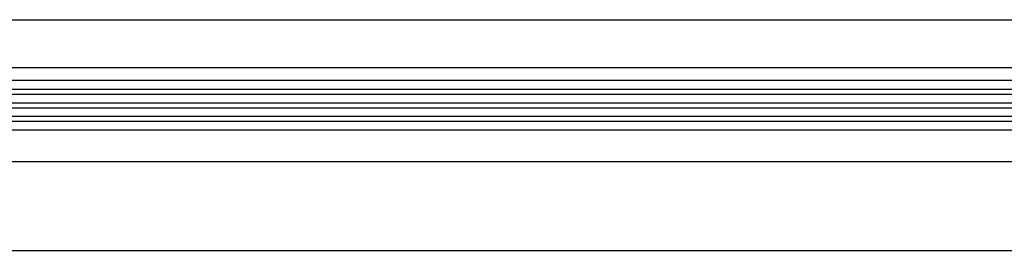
# Model space of a CAD drawing. Header units: millimetres. Extents: x -4577 to 1032787, y -66234 to 201209.
# Tile 232 of 256: x 27602 to 27901, y -54926 to -54856. Entities that reach past the tile are written whole.
import ezdxf

# ---------------------------------------------------------------- set-up
doc = ezdxf.new("R2010")
doc.units = ezdxf.units.MM
doc.linetypes.add('510_5_2OG_ELT_1004$0$11-07-22_DS_2OG$0$AUSGEZOGEN', pattern=[0])
doc.layers.add('510_5_2OG_ELT_1004$0$11-07-22_DS_2OG$0$GLASS', color=8, linetype='510_5_2OG_ELT_1004$0$11-07-22_DS_2OG$0$AUSGEZOGEN')

# ---------------------------------------------------------------- blocks, each defined once
blk = doc.blocks.new('510_5_2OG_ELT_1004')
at = {"layer": '510_5_2OG_ELT_1004$0$11-07-22_DS_2OG$0$GLASS', "linetype": '510_5_2OG_ELT_1004$0$11-07-22_DS_2OG$0$AUSGEZOGEN'}
for p, q in [((27079.28, -54855.61), (28062.09, -54855.64)), ((27080.45, -54870.11), (28062.09, -54870.14)), ((27064.78, -54876.73), (28074.86, -54876.73)), ((27064.78, -54878.23), (28074.86, -54878.23)), ((27064.78, -54880.83), (28074.86, -54880.83)), ((27064.78, -54882.33), (28074.86, -54882.33)), ((27064.78, -54884.93), (28074.86, -54884.93)), ((27064.78, -54886.43), (28074.86, -54886.43)), ((27079.28, -54898.61), (28062.28, -54898.61)), ((27079.28, -54925.61), (28062.28, -54925.61))]:
    blk.add_line(p, q, dxfattribs=at)
blk.add_lwpolyline([(28057.2, -54874.08), (27064.78, -54874.08), (27064.78, -54889.08), (28074.86, -54889.08)], dxfattribs=at)

msp = doc.modelspace()

# ---------------------------------------------------------------- block references
msp.add_blockref('510_5_2OG_ELT_1004', (0, -0.05))

doc.saveas('drawing.dxf')
